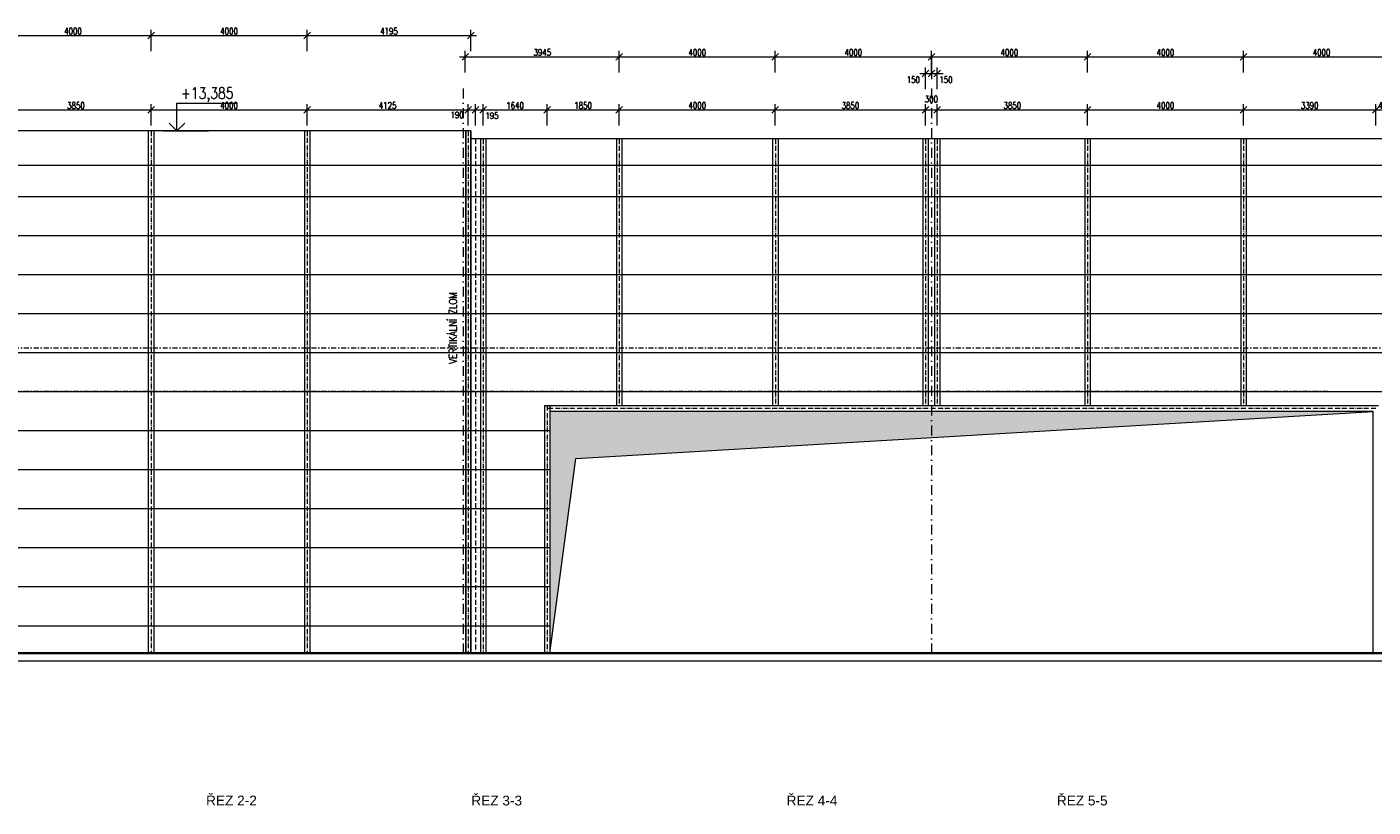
# Model space of a CAD drawing. Header units: millimetres. Extents: x -485339 to 350584, y -1189934 to 0.
# Tile 121 of 178: x 5523 to 40024, y -1168117 to -1148126. Entities that reach past the tile are written whole.
import ezdxf
from ezdxf.enums import TextEntityAlignment as Align

# ---------------------------------------------------------------- set-up
doc = ezdxf.new("R2010")
doc.units = ezdxf.units.MM
doc.header["$LTSCALE"] = 10
for name, pattern in [('ACAD_ISO10W100', [18.5, 12, -3, 0.5, -3]), ('DASHDOT', [25.4, 12.7, -6.35, 0, -6.35]), ('DASHED', [19.05, 12.7, -6.35])]:
    doc.linetypes.add(name, pattern=pattern)
doc.layers.get('Defpoints').update_dxf_attribs({"color": 201})
for name, color, linetype, lineweight in [('N_kóty', 10, 'Continuous', 18), ('N_popis_fasáda', 212, 'Continuous', 18), ('N_čáry_obv.plášt_obrys', 212, 'Continuous', 35), ('St_kóty_výškové', 132, 'Continuous', 18), ('St_popis', 250, 'Continuous', 18), ('St_čáry_obrys', 5, 'Continuous', 35), ('St_čáry_osy', 250, 'DASHDOT', 18), ('St_čáry_plné', 250, 'Continuous', 18), ('St_šrafy', 250, 'Continuous', 18)]:
    doc.layers.add(name, color=color, linetype=linetype, lineweight=lineweight)
doc.layers.add('N_profily', color=7, linetype='Continuous', lineweight=18, true_color=0x2424ff)
doc.layers.add('N_PROFILY_KOTY', color=7, linetype='Continuous', lineweight=18, true_color=0x2424ff)
doc.styles.add('Andy', font='arial.ttf')
doc.styles.add('ROMANS', font='romans.shx', dxfattribs={"width": 0.8})
doc.styles.get("Standard").update_dxf_attribs({"font": 'simplex.shx', "width": 0.8})
doc.dimstyles.new('stavebníM100', dxfattribs={"dimtxt": 165, "dimasz": 170, "dimexe": 150, "dimexo": 100, "dimgap": 30, "dimtad": 1, "dimdec": 0, "dimtxsty": 'Standard', "dimblk": 'OBLIQUE', "dimcen": -2.5, "dimdle": 150, "dimclrd": 256, "dimclre": 256, "dimclrt": 256, "dimadec": 4, "dimazin": 0, "dimtfac": 1, "dimtdec": 0, "dimtmove": 2, "dimatfit": 3, "dimldrblk": 'OBLIQUE', "dimfxl": 400, "dimfxlon": 1, "dimlwd": -1, "dimlwe": -1, "dimarcsym": 0})

# ---------------------------------------------------------------- blocks, each defined once
blk = doc.blocks.new('*U7323')
at = {"color": 0, "linetype": 'ByBlock', "lineweight": -2}
blk.add_line((3, 0), (-7, 0), dxfattribs=at)
for points in [[(0, 0), (0, 6.12), (0, 6.12), (-13, 6.12)], [(1.75, 1.75), (0, 0), (-1.75, 1.75)]]:
    blk.add_lwpolyline(points, dxfattribs=at)
at = {"color": 0, "linetype": 'ByBlock', "lineweight": -2, "style": 'ROMANS', "width": 0.8}
for tag, p in [('VYSKA', (-3.45, 9.63)), ('POPIS_001', (-12.5, 5.12))]:
    blk.add_attdef(tag, text='', height=2.5, dxfattribs=at).set_placement(p, align=Align.TOP_RIGHT)
blk = doc.blocks.new('_OBLIQUE')
at = {"color": 0, "linetype": 'ByBlock'}
blk.add_line((-0.5, -0.5), (0.5, 0.5), dxfattribs=at)
blk = doc.blocks.new('*D8047')
at = {"layer": 'Defpoints', "color": 0}
for p in [(8704, -1150253), (4854, -1150792), (8704, -1150792)]:
    blk.add_point(p, dxfattribs=at)
at = {"layer": 'N_PROFILY_KOTY'}
for p, q in [((4704, -1150253), (8854, -1150253)), ((4854, -1150653), (4854, -1150103)), ((8704, -1150653), (8704, -1150103))]:
    blk.add_line(p, q, dxfattribs=at)
at = {"layer": 'N_PROFILY_KOTY', "linetype": 'ByBlock', "xscale": 170, "yscale": 170, "zscale": 170, "rotation": 180}
blk.add_blockref('_OBLIQUE', (4854, -1150253), dxfattribs=at)
at = {"layer": 'N_PROFILY_KOTY', "linetype": 'ByBlock', "xscale": 170, "yscale": 170, "zscale": 170}
blk.add_blockref('_OBLIQUE', (8704, -1150253), dxfattribs=at)
at = {"layer": 'N_PROFILY_KOTY', "lineweight": 18, "insert": (6779, -1150140), "char_height": 165, "attachment_point": 5}
blk.add_mtext('3850', dxfattribs=at)
blk = doc.blocks.new('*D8048')
at = {"layer": 'Defpoints', "color": 0}
for p in [(12704, -1150253), (8704, -1150792), (12704, -1150792)]:
    blk.add_point(p, dxfattribs=at)
at = {"layer": 'N_PROFILY_KOTY'}
for p, q in [((8554, -1150253), (12854, -1150253)), ((8704, -1150653), (8704, -1150103)), ((12704, -1150653), (12704, -1150103))]:
    blk.add_line(p, q, dxfattribs=at)
at = {"layer": 'N_PROFILY_KOTY', "linetype": 'ByBlock', "xscale": 170, "yscale": 170, "zscale": 170, "rotation": 180}
blk.add_blockref('_OBLIQUE', (8704, -1150253), dxfattribs=at)
at = {"layer": 'N_PROFILY_KOTY', "linetype": 'ByBlock', "xscale": 170, "yscale": 170, "zscale": 170}
blk.add_blockref('_OBLIQUE', (12704, -1150253), dxfattribs=at)
at = {"layer": 'N_PROFILY_KOTY', "lineweight": 18, "insert": (10704, -1150140), "char_height": 165, "attachment_point": 5}
blk.add_mtext('4000', dxfattribs=at)
blk = doc.blocks.new('*D8049')
at = {"layer": 'Defpoints', "color": 0}
for p in [(16829, -1150253), (12704, -1150792), (16829, -1150792)]:
    blk.add_point(p, dxfattribs=at)
at = {"layer": 'N_PROFILY_KOTY'}
for p, q in [((12554, -1150253), (16979, -1150253)), ((12704, -1150653), (12704, -1150103)), ((16829, -1150653), (16829, -1150103))]:
    blk.add_line(p, q, dxfattribs=at)
at = {"layer": 'N_PROFILY_KOTY', "linetype": 'ByBlock', "xscale": 170, "yscale": 170, "zscale": 170, "rotation": 180}
blk.add_blockref('_OBLIQUE', (12704, -1150253), dxfattribs=at)
at = {"layer": 'N_PROFILY_KOTY', "linetype": 'ByBlock', "xscale": 170, "yscale": 170, "zscale": 170}
blk.add_blockref('_OBLIQUE', (16829, -1150253), dxfattribs=at)
at = {"layer": 'N_PROFILY_KOTY', "lineweight": 18, "insert": (14767, -1150140), "char_height": 165, "attachment_point": 5}
blk.add_mtext('4125', dxfattribs=at)
blk = doc.blocks.new('*D8050')
at = {"layer": 'Defpoints', "color": 0}
for p in [(17019, -1150253), (16829, -1150792), (17019, -1150997)]:
    blk.add_point(p, dxfattribs=at)
at = {"layer": 'N_PROFILY_KOTY'}
for p, q in [((16679, -1150253), (17169, -1150253)), ((16829, -1150653), (16829, -1150103)), ((17019, -1150653), (17019, -1150103))]:
    blk.add_line(p, q, dxfattribs=at)
at = {"layer": 'N_PROFILY_KOTY', "linetype": 'ByBlock', "xscale": 170, "yscale": 170, "zscale": 170, "rotation": 180}
blk.add_blockref('_OBLIQUE', (16829, -1150253), dxfattribs=at)
at = {"layer": 'N_PROFILY_KOTY', "linetype": 'ByBlock', "xscale": 170, "yscale": 170, "zscale": 170}
blk.add_blockref('_OBLIQUE', (17019, -1150253), dxfattribs=at)
at = {"layer": 'N_PROFILY_KOTY', "lineweight": 18, "insert": (16546, -1150380), "char_height": 165, "attachment_point": 5}
blk.add_mtext('190', dxfattribs=at)
blk = doc.blocks.new('*D8051')
at = {"layer": 'Defpoints', "color": 0}
for p in [(17214, -1150253), (17019, -1150997), (17214, -1150997)]:
    blk.add_point(p, dxfattribs=at)
at = {"layer": 'N_PROFILY_KOTY'}
for p, q in [((16869, -1150253), (17364, -1150253)), ((17019, -1150653), (17019, -1150103)), ((17214, -1150653), (17214, -1150103))]:
    blk.add_line(p, q, dxfattribs=at)
at = {"layer": 'N_PROFILY_KOTY', "linetype": 'ByBlock', "xscale": 170, "yscale": 170, "zscale": 170, "rotation": 180}
blk.add_blockref('_OBLIQUE', (17019, -1150253), dxfattribs=at)
at = {"layer": 'N_PROFILY_KOTY', "linetype": 'ByBlock', "xscale": 170, "yscale": 170, "zscale": 170}
blk.add_blockref('_OBLIQUE', (17214, -1150253), dxfattribs=at)
at = {"layer": 'N_PROFILY_KOTY', "lineweight": 18, "insert": (17442, -1150399), "char_height": 165, "attachment_point": 5}
blk.add_mtext('195', dxfattribs=at)
blk = doc.blocks.new('*D8052')
at = {"layer": 'Defpoints', "color": 0}
for p in [(18854, -1150253), (17214, -1150997), (18854, -1157837)]:
    blk.add_point(p, dxfattribs=at)
at = {"layer": 'N_PROFILY_KOTY'}
for p, q in [((17064, -1150253), (19004, -1150253)), ((17214, -1150653), (17214, -1150103)), ((18854, -1150653), (18854, -1150103))]:
    blk.add_line(p, q, dxfattribs=at)
at = {"layer": 'N_PROFILY_KOTY', "linetype": 'ByBlock', "xscale": 170, "yscale": 170, "zscale": 170, "rotation": 180}
blk.add_blockref('_OBLIQUE', (17214, -1150253), dxfattribs=at)
at = {"layer": 'N_PROFILY_KOTY', "linetype": 'ByBlock', "xscale": 170, "yscale": 170, "zscale": 170}
blk.add_blockref('_OBLIQUE', (18854, -1150253), dxfattribs=at)
at = {"layer": 'N_PROFILY_KOTY', "lineweight": 18, "insert": (18034, -1150140), "char_height": 165, "attachment_point": 5}
blk.add_mtext('1640', dxfattribs=at)
blk = doc.blocks.new('*D8053')
at = {"layer": 'Defpoints', "color": 0}
for p in [(20704, -1150253), (20704, -1150997), (18854, -1157837)]:
    blk.add_point(p, dxfattribs=at)
at = {"layer": 'N_PROFILY_KOTY'}
for p, q in [((18704, -1150253), (20854, -1150253)), ((18854, -1150653), (18854, -1150103)), ((20704, -1150653), (20704, -1150103))]:
    blk.add_line(p, q, dxfattribs=at)
at = {"layer": 'N_PROFILY_KOTY', "linetype": 'ByBlock', "xscale": 170, "yscale": 170, "zscale": 170, "rotation": 180}
blk.add_blockref('_OBLIQUE', (18854, -1150253), dxfattribs=at)
at = {"layer": 'N_PROFILY_KOTY', "linetype": 'ByBlock', "xscale": 170, "yscale": 170, "zscale": 170}
blk.add_blockref('_OBLIQUE', (20704, -1150253), dxfattribs=at)
at = {"layer": 'N_PROFILY_KOTY', "lineweight": 18, "insert": (19779, -1150140), "char_height": 165, "attachment_point": 5}
blk.add_mtext('1850', dxfattribs=at)
blk = doc.blocks.new('*D8054')
at = {"layer": 'Defpoints', "color": 0}
for p in [(24704, -1150253), (20704, -1150997), (24704, -1150997)]:
    blk.add_point(p, dxfattribs=at)
at = {"layer": 'N_PROFILY_KOTY'}
for p, q in [((20554, -1150253), (24854, -1150253)), ((20704, -1150653), (20704, -1150103)), ((24704, -1150653), (24704, -1150103))]:
    blk.add_line(p, q, dxfattribs=at)
at = {"layer": 'N_PROFILY_KOTY', "linetype": 'ByBlock', "xscale": 170, "yscale": 170, "zscale": 170, "rotation": 180}
blk.add_blockref('_OBLIQUE', (20704, -1150253), dxfattribs=at)
at = {"layer": 'N_PROFILY_KOTY', "linetype": 'ByBlock', "xscale": 170, "yscale": 170, "zscale": 170}
blk.add_blockref('_OBLIQUE', (24704, -1150253), dxfattribs=at)
at = {"layer": 'N_PROFILY_KOTY', "lineweight": 18, "insert": (22704, -1150140), "char_height": 165, "attachment_point": 5}
blk.add_mtext('4000', dxfattribs=at)
blk = doc.blocks.new('*D8055')
at = {"layer": 'Defpoints', "color": 0}
for p in [(28554, -1150253), (24704, -1150997), (28554, -1150997)]:
    blk.add_point(p, dxfattribs=at)
at = {"layer": 'N_PROFILY_KOTY'}
for p, q in [((24554, -1150253), (28704, -1150253)), ((24704, -1150653), (24704, -1150103)), ((28554, -1150653), (28554, -1150103))]:
    blk.add_line(p, q, dxfattribs=at)
at = {"layer": 'N_PROFILY_KOTY', "linetype": 'ByBlock', "xscale": 170, "yscale": 170, "zscale": 170, "rotation": 180}
blk.add_blockref('_OBLIQUE', (24704, -1150253), dxfattribs=at)
at = {"layer": 'N_PROFILY_KOTY', "linetype": 'ByBlock', "xscale": 170, "yscale": 170, "zscale": 170}
blk.add_blockref('_OBLIQUE', (28554, -1150253), dxfattribs=at)
at = {"layer": 'N_PROFILY_KOTY', "lineweight": 18, "insert": (26629, -1150140), "char_height": 165, "attachment_point": 5}
blk.add_mtext('3850', dxfattribs=at)
blk = doc.blocks.new('*D8056')
at = {"layer": 'Defpoints', "color": 0}
for p in [(28854, -1150253), (28554, -1150997), (28854, -1150997)]:
    blk.add_point(p, dxfattribs=at)
at = {"layer": 'N_PROFILY_KOTY'}
for p, q in [((28404, -1150253), (29004, -1150253)), ((28554, -1150653), (28554, -1150103)), ((28854, -1150653), (28854, -1150103))]:
    blk.add_line(p, q, dxfattribs=at)
at = {"layer": 'N_PROFILY_KOTY', "linetype": 'ByBlock', "xscale": 170, "yscale": 170, "zscale": 170, "rotation": 180}
blk.add_blockref('_OBLIQUE', (28554, -1150253), dxfattribs=at)
at = {"layer": 'N_PROFILY_KOTY', "linetype": 'ByBlock', "xscale": 170, "yscale": 170, "zscale": 170}
blk.add_blockref('_OBLIQUE', (28854, -1150253), dxfattribs=at)
at = {"layer": 'N_PROFILY_KOTY', "lineweight": 18, "insert": (28704, -1149975), "char_height": 165, "attachment_point": 5}
blk.add_mtext('300', dxfattribs=at)
blk = doc.blocks.new('*D8057')
at = {"layer": 'Defpoints', "color": 0}
for p in [(32704, -1150253), (28854, -1150997), (32704, -1150997)]:
    blk.add_point(p, dxfattribs=at)
at = {"layer": 'N_PROFILY_KOTY'}
for p, q in [((28704, -1150253), (32854, -1150253)), ((28854, -1150653), (28854, -1150103)), ((32704, -1150653), (32704, -1150103))]:
    blk.add_line(p, q, dxfattribs=at)
at = {"layer": 'N_PROFILY_KOTY', "linetype": 'ByBlock', "xscale": 170, "yscale": 170, "zscale": 170, "rotation": 180}
blk.add_blockref('_OBLIQUE', (28854, -1150253), dxfattribs=at)
at = {"layer": 'N_PROFILY_KOTY', "linetype": 'ByBlock', "xscale": 170, "yscale": 170, "zscale": 170}
blk.add_blockref('_OBLIQUE', (32704, -1150253), dxfattribs=at)
at = {"layer": 'N_PROFILY_KOTY', "lineweight": 18, "insert": (30779, -1150140), "char_height": 165, "attachment_point": 5}
blk.add_mtext('3850', dxfattribs=at)
blk = doc.blocks.new('*D8058')
at = {"layer": 'Defpoints', "color": 0}
for p in [(36704, -1150253), (32704, -1150997), (36704, -1150997)]:
    blk.add_point(p, dxfattribs=at)
at = {"layer": 'N_PROFILY_KOTY'}
for p, q in [((32554, -1150253), (36854, -1150253)), ((32704, -1150653), (32704, -1150103)), ((36704, -1150653), (36704, -1150103))]:
    blk.add_line(p, q, dxfattribs=at)
at = {"layer": 'N_PROFILY_KOTY', "linetype": 'ByBlock', "xscale": 170, "yscale": 170, "zscale": 170, "rotation": 180}
blk.add_blockref('_OBLIQUE', (32704, -1150253), dxfattribs=at)
at = {"layer": 'N_PROFILY_KOTY', "linetype": 'ByBlock', "xscale": 170, "yscale": 170, "zscale": 170}
blk.add_blockref('_OBLIQUE', (36704, -1150253), dxfattribs=at)
at = {"layer": 'N_PROFILY_KOTY', "lineweight": 18, "insert": (34704, -1150140), "char_height": 165, "attachment_point": 5}
blk.add_mtext('4000', dxfattribs=at)
blk = doc.blocks.new('*D8059')
at = {"layer": 'Defpoints', "color": 0}
for p in [(40094, -1150253), (36704, -1150997), (40094, -1157837)]:
    blk.add_point(p, dxfattribs=at)
at = {"layer": 'N_PROFILY_KOTY'}
for p, q in [((36554, -1150253), (40244, -1150253)), ((36704, -1150653), (36704, -1150103)), ((40094, -1150653), (40094, -1150103))]:
    blk.add_line(p, q, dxfattribs=at)
at = {"layer": 'N_PROFILY_KOTY', "linetype": 'ByBlock', "xscale": 170, "yscale": 170, "zscale": 170, "rotation": 180}
blk.add_blockref('_OBLIQUE', (36704, -1150253), dxfattribs=at)
at = {"layer": 'N_PROFILY_KOTY', "linetype": 'ByBlock', "xscale": 170, "yscale": 170, "zscale": 170}
blk.add_blockref('_OBLIQUE', (40094, -1150253), dxfattribs=at)
at = {"layer": 'N_PROFILY_KOTY', "lineweight": 18, "insert": (38399, -1150140), "char_height": 165, "attachment_point": 5}
blk.add_mtext('3390', dxfattribs=at)
blk = doc.blocks.new('*D8060')
at = {"layer": 'Defpoints', "color": 0}
for p in [(40554, -1150253), (40554, -1150997), (40094, -1157837)]:
    blk.add_point(p, dxfattribs=at)
at = {"layer": 'N_PROFILY_KOTY'}
for p, q in [((39944, -1150253), (40704, -1150253)), ((40094, -1150653), (40094, -1150103)), ((40554, -1150653), (40554, -1150103))]:
    blk.add_line(p, q, dxfattribs=at)
at = {"layer": 'N_PROFILY_KOTY', "linetype": 'ByBlock', "xscale": 170, "yscale": 170, "zscale": 170, "rotation": 180}
blk.add_blockref('_OBLIQUE', (40094, -1150253), dxfattribs=at)
at = {"layer": 'N_PROFILY_KOTY', "linetype": 'ByBlock', "xscale": 170, "yscale": 170, "zscale": 170}
blk.add_blockref('_OBLIQUE', (40554, -1150253), dxfattribs=at)
at = {"layer": 'N_PROFILY_KOTY', "lineweight": 18, "insert": (40324, -1150140), "char_height": 165, "attachment_point": 5}
blk.add_mtext('460', dxfattribs=at)
blk = doc.blocks.new('*D8084')
at = {"layer": 'Defpoints', "color": 0}
for p in [(28704, -1148767), (28704, -1149317), (28554, -1149857)]:
    blk.add_point(p, dxfattribs=at)
at = {"layer": 'N_PROFILY_KOTY'}
for p, q in [((28554, -1149717), (28554, -1149167)), ((28704, -1148917), (28704, -1149467)), ((28404, -1149317), (28854, -1149317))]:
    blk.add_line(p, q, dxfattribs=at)
at = {"layer": 'N_PROFILY_KOTY', "linetype": 'ByBlock', "xscale": 170, "yscale": 170, "zscale": 170, "rotation": 180}
blk.add_blockref('_OBLIQUE', (28554, -1149317), dxfattribs=at)
at = {"layer": 'N_PROFILY_KOTY', "linetype": 'ByBlock', "xscale": 170, "yscale": 170, "zscale": 170}
blk.add_blockref('_OBLIQUE', (28704, -1149317), dxfattribs=at)
at = {"layer": 'N_PROFILY_KOTY', "lineweight": 18, "insert": (28242, -1149479), "char_height": 165, "attachment_point": 5}
blk.add_mtext('150', dxfattribs=at)
blk = doc.blocks.new('*D8085')
at = {"layer": 'Defpoints', "color": 0}
for p in [(28704, -1148767), (28854, -1149317), (28854, -1149857)]:
    blk.add_point(p, dxfattribs=at)
at = {"layer": 'N_PROFILY_KOTY'}
for p, q in [((28704, -1148917), (28704, -1149467)), ((28854, -1149717), (28854, -1149167)), ((28554, -1149317), (29004, -1149317))]:
    blk.add_line(p, q, dxfattribs=at)
at = {"layer": 'N_PROFILY_KOTY', "linetype": 'ByBlock', "xscale": 170, "yscale": 170, "zscale": 170, "rotation": 180}
blk.add_blockref('_OBLIQUE', (28704, -1149317), dxfattribs=at)
at = {"layer": 'N_PROFILY_KOTY', "linetype": 'ByBlock', "xscale": 170, "yscale": 170, "zscale": 170}
blk.add_blockref('_OBLIQUE', (28854, -1149317), dxfattribs=at)
at = {"layer": 'N_PROFILY_KOTY', "lineweight": 18, "insert": (29078, -1149479), "char_height": 165, "attachment_point": 5}
blk.add_mtext('150', dxfattribs=at)
blk = doc.blocks.new('*D8105')
at = {"layer": 'Defpoints', "color": 0}
for p in [(8704, -1148346), (8704, -1150378), (4704, -1150792)]:
    blk.add_point(p, dxfattribs=at)
at = {"layer": 'N_kóty'}
for p, q in [((4704, -1148746), (4704, -1148196)), ((8704, -1148746), (8704, -1148196)), ((4554, -1148346), (8854, -1148346))]:
    blk.add_line(p, q, dxfattribs=at)
at = {"layer": 'N_kóty', "linetype": 'ByBlock', "xscale": 170, "yscale": 170, "zscale": 170, "rotation": 180}
blk.add_blockref('_OBLIQUE', (4704, -1148346), dxfattribs=at)
at = {"layer": 'N_kóty', "linetype": 'ByBlock', "xscale": 170, "yscale": 170, "zscale": 170}
blk.add_blockref('_OBLIQUE', (8704, -1148346), dxfattribs=at)
at = {"layer": 'N_kóty', "lineweight": 18, "insert": (6704, -1148234), "char_height": 165, "attachment_point": 5}
blk.add_mtext('4000', dxfattribs=at)
blk = doc.blocks.new('*D8106')
at = {"layer": 'Defpoints', "color": 0}
for p in [(12704, -1148346), (8704, -1150378), (12704, -1150378)]:
    blk.add_point(p, dxfattribs=at)
at = {"layer": 'N_kóty'}
for p, q in [((8704, -1148746), (8704, -1148196)), ((12704, -1148746), (12704, -1148196)), ((8554, -1148346), (12854, -1148346))]:
    blk.add_line(p, q, dxfattribs=at)
at = {"layer": 'N_kóty', "linetype": 'ByBlock', "xscale": 170, "yscale": 170, "zscale": 170, "rotation": 180}
blk.add_blockref('_OBLIQUE', (8704, -1148346), dxfattribs=at)
at = {"layer": 'N_kóty', "linetype": 'ByBlock', "xscale": 170, "yscale": 170, "zscale": 170}
blk.add_blockref('_OBLIQUE', (12704, -1148346), dxfattribs=at)
at = {"layer": 'N_kóty', "lineweight": 18, "insert": (10704, -1148234), "char_height": 165, "attachment_point": 5}
blk.add_mtext('4000', dxfattribs=at)
blk = doc.blocks.new('*D8107')
at = {"layer": 'Defpoints', "color": 0}
for p in [(16899, -1148346), (12704, -1150378), (16899, -1150792)]:
    blk.add_point(p, dxfattribs=at)
at = {"layer": 'N_kóty'}
for p, q in [((12704, -1148746), (12704, -1148196)), ((16899, -1148746), (16899, -1148196)), ((12554, -1148346), (17049, -1148346))]:
    blk.add_line(p, q, dxfattribs=at)
at = {"layer": 'N_kóty', "linetype": 'ByBlock', "xscale": 170, "yscale": 170, "zscale": 170, "rotation": 180}
blk.add_blockref('_OBLIQUE', (12704, -1148346), dxfattribs=at)
at = {"layer": 'N_kóty', "linetype": 'ByBlock', "xscale": 170, "yscale": 170, "zscale": 170}
blk.add_blockref('_OBLIQUE', (16899, -1148346), dxfattribs=at)
at = {"layer": 'N_kóty', "lineweight": 18, "insert": (14802, -1148234), "char_height": 165, "attachment_point": 5}
blk.add_mtext('4195', dxfattribs=at)
blk = doc.blocks.new('*D8108')
at = {"layer": 'Defpoints', "color": 0}
for p in [(20704, -1148891), (16759, -1150792), (20704, -1150997)]:
    blk.add_point(p, dxfattribs=at)
at = {"layer": 'N_kóty'}
for p, q in [((16609, -1148891), (20854, -1148891)), ((16759, -1149291), (16759, -1148741)), ((20704, -1149291), (20704, -1148741))]:
    blk.add_line(p, q, dxfattribs=at)
at = {"layer": 'N_kóty', "linetype": 'ByBlock', "xscale": 170, "yscale": 170, "zscale": 170, "rotation": 180}
blk.add_blockref('_OBLIQUE', (16759, -1148891), dxfattribs=at)
at = {"layer": 'N_kóty', "linetype": 'ByBlock', "xscale": 170, "yscale": 170, "zscale": 170}
blk.add_blockref('_OBLIQUE', (20704, -1148891), dxfattribs=at)
at = {"layer": 'N_kóty', "lineweight": 18, "insert": (18732, -1148779), "char_height": 165, "attachment_point": 5}
blk.add_mtext('3945', dxfattribs=at)
blk = doc.blocks.new('*D8109')
at = {"layer": 'Defpoints', "color": 0}
for p in [(24704, -1148891), (20704, -1150997), (24704, -1150997)]:
    blk.add_point(p, dxfattribs=at)
at = {"layer": 'N_kóty'}
for p, q in [((20554, -1148891), (24854, -1148891)), ((20704, -1149291), (20704, -1148741)), ((24704, -1149291), (24704, -1148741))]:
    blk.add_line(p, q, dxfattribs=at)
at = {"layer": 'N_kóty', "linetype": 'ByBlock', "xscale": 170, "yscale": 170, "zscale": 170, "rotation": 180}
blk.add_blockref('_OBLIQUE', (20704, -1148891), dxfattribs=at)
at = {"layer": 'N_kóty', "linetype": 'ByBlock', "xscale": 170, "yscale": 170, "zscale": 170}
blk.add_blockref('_OBLIQUE', (24704, -1148891), dxfattribs=at)
at = {"layer": 'N_kóty', "lineweight": 18, "insert": (22704, -1148779), "char_height": 165, "attachment_point": 5}
blk.add_mtext('4000', dxfattribs=at)
blk = doc.blocks.new('*D8110')
at = {"layer": 'Defpoints', "color": 0}
for p in [(28704, -1148891), (24704, -1150997), (28704, -1150997)]:
    blk.add_point(p, dxfattribs=at)
at = {"layer": 'N_kóty'}
for p, q in [((24554, -1148891), (28854, -1148891)), ((24704, -1149291), (24704, -1148741)), ((28704, -1149291), (28704, -1148741))]:
    blk.add_line(p, q, dxfattribs=at)
at = {"layer": 'N_kóty', "linetype": 'ByBlock', "xscale": 170, "yscale": 170, "zscale": 170, "rotation": 180}
blk.add_blockref('_OBLIQUE', (24704, -1148891), dxfattribs=at)
at = {"layer": 'N_kóty', "linetype": 'ByBlock', "xscale": 170, "yscale": 170, "zscale": 170}
blk.add_blockref('_OBLIQUE', (28704, -1148891), dxfattribs=at)
at = {"layer": 'N_kóty', "lineweight": 18, "insert": (26704, -1148779), "char_height": 165, "attachment_point": 5}
blk.add_mtext('4000', dxfattribs=at)
blk = doc.blocks.new('*D8111')
at = {"layer": 'Defpoints', "color": 0}
for p in [(32704, -1148891), (28704, -1150997), (32704, -1150997)]:
    blk.add_point(p, dxfattribs=at)
at = {"layer": 'N_kóty'}
for p, q in [((28554, -1148891), (32854, -1148891)), ((28704, -1149291), (28704, -1148741)), ((32704, -1149291), (32704, -1148741))]:
    blk.add_line(p, q, dxfattribs=at)
at = {"layer": 'N_kóty', "linetype": 'ByBlock', "xscale": 170, "yscale": 170, "zscale": 170, "rotation": 180}
blk.add_blockref('_OBLIQUE', (28704, -1148891), dxfattribs=at)
at = {"layer": 'N_kóty', "linetype": 'ByBlock', "xscale": 170, "yscale": 170, "zscale": 170}
blk.add_blockref('_OBLIQUE', (32704, -1148891), dxfattribs=at)
at = {"layer": 'N_kóty', "lineweight": 18, "insert": (30704, -1148779), "char_height": 165, "attachment_point": 5}
blk.add_mtext('4000', dxfattribs=at)
blk = doc.blocks.new('*D8112')
at = {"layer": 'Defpoints', "color": 0}
for p in [(36704, -1148891), (32704, -1150997), (36704, -1150997)]:
    blk.add_point(p, dxfattribs=at)
at = {"layer": 'N_kóty'}
for p, q in [((32554, -1148891), (36854, -1148891)), ((32704, -1149291), (32704, -1148741)), ((36704, -1149291), (36704, -1148741))]:
    blk.add_line(p, q, dxfattribs=at)
at = {"layer": 'N_kóty', "linetype": 'ByBlock', "xscale": 170, "yscale": 170, "zscale": 170, "rotation": 180}
blk.add_blockref('_OBLIQUE', (32704, -1148891), dxfattribs=at)
at = {"layer": 'N_kóty', "linetype": 'ByBlock', "xscale": 170, "yscale": 170, "zscale": 170}
blk.add_blockref('_OBLIQUE', (36704, -1148891), dxfattribs=at)
at = {"layer": 'N_kóty', "lineweight": 18, "insert": (34704, -1148779), "char_height": 165, "attachment_point": 5}
blk.add_mtext('4000', dxfattribs=at)
blk = doc.blocks.new('*D8113')
at = {"layer": 'Defpoints', "color": 0}
for p in [(40704, -1148891), (36704, -1150997), (40704, -1150997)]:
    blk.add_point(p, dxfattribs=at)
at = {"layer": 'N_kóty'}
for p, q in [((36554, -1148891), (40854, -1148891)), ((36704, -1149291), (36704, -1148741)), ((40704, -1149291), (40704, -1148741))]:
    blk.add_line(p, q, dxfattribs=at)
at = {"layer": 'N_kóty', "linetype": 'ByBlock', "xscale": 170, "yscale": 170, "zscale": 170, "rotation": 180}
blk.add_blockref('_OBLIQUE', (36704, -1148891), dxfattribs=at)
at = {"layer": 'N_kóty', "linetype": 'ByBlock', "xscale": 170, "yscale": 170, "zscale": 170}
blk.add_blockref('_OBLIQUE', (40704, -1148891), dxfattribs=at)
at = {"layer": 'N_kóty', "lineweight": 18, "insert": (38704, -1148779), "char_height": 165, "attachment_point": 5}
blk.add_mtext('4000', dxfattribs=at)

msp = doc.modelspace()

# ---------------------------------------------------------------- hatches: boundary and pattern name
at = {"layer": 'St_šrafy', "lineweight": 18}
h = msp.add_hatch(color=253, dxfattribs=at)
h.dxf.hatch_style = 1
h.paths.add_polyline_path([(18924.5, -1164177.3), (19594.1, -1159184.9), (40024.5, -1157977.3), (18924.5, -1157977.3)])

# ---------------------------------------------------------------- linework, layer by layer
at = {"layer": 'N_profily', "lineweight": 18}
for points in [[(8634.5, -1150792.3), (8634.5, -1164177.3)], [(8774.5, -1150792.3), (8774.5, -1164177.3)], [(12634.5, -1150792.3), (12634.5, -1164177.3)], [(12774.5, -1150792.3), (12774.5, -1164177.3)], [(16759.5, -1150792.3), (16759.5, -1164177.3)], [(16768, -1150792.3), (16768, -1164177.3)], [(16891, -1150792.3), (16891, -1164177.3)], [(16899.5, -1150792.3), (16899.5, -1164177.3)], [(17144.5, -1150997.3), (17144.5, -1164177.3)], [(17284.5, -1150997.3), (17284.5, -1164177.3)], [(20634.2, -1150997.3), (20634.2, -1157837.3)], [(20774.2, -1150997.3), (20774.2, -1157837.3)], [(24634.5, -1150997.3), (24634.5, -1157837.3)], [(24774.5, -1150997.3), (24774.5, -1157837.3)], [(28484.5, -1150997.3), (28484.5, -1157837.3)], [(28624.5, -1150997.3), (28624.5, -1157837.3)], [(28784.5, -1150997.3), (28784.5, -1157837.3)], [(28924.5, -1150997.3), (28924.5, -1157837.3)], [(32634.5, -1150997.3), (32634.5, -1157837.3)], [(32774.5, -1150997.3), (32774.5, -1157837.3)], [(36634.5, -1150997.3), (36634.5, -1157837.3)], [(36774.5, -1150997.3), (36774.5, -1157837.3)], [(18784.5, -1157837.3), (18784.5, -1164177.3)], [(40164.5, -1157837.3), (18784.5, -1157837.3)], [(18924.5, -1157837.3), (18924.5, -1164177.3)], [(40024.5, -1157977.3), (18924.5, -1157977.3)]]:
    msp.add_lwpolyline(points, dxfattribs=at)
at = {"layer": 'N_profily', "linetype": 'ACAD_ISO10W100', "lineweight": 18}
for points in [[(8704.5, -1150792.3), (8704.5, -1164177.3)], [(12704.5, -1150792.3), (12704.5, -1164177.3)], [(16829.5, -1150792.3), (16829.5, -1164177.3)], [(17214.5, -1150997.3), (17214.5, -1164177.3)], [(20704.2, -1150997.3), (20704.2, -1157837.3)], [(24704.5, -1150997.3), (24704.5, -1157837.3)], [(28554.5, -1150997.3), (28554.5, -1157837.3)], [(28854.5, -1150997.3), (28854.5, -1157837.3)], [(32704.5, -1150997.3), (32704.5, -1157837.3)], [(36704.5, -1150997.3), (36704.5, -1157837.3)], [(18854.5, -1157837.3), (18854.5, -1164177.3)], [(40094.5, -1157907.3), (18854.5, -1157907.3)]]:
    msp.add_lwpolyline(points, dxfattribs=at)
at = {"layer": 'N_čáry_obv.plášt_obrys', "lineweight": 18}
for points in [[(16899.5, -1150792.3), (1513.7, -1150792.3)], [(16899.5, -1150792.3), (16899.5, -1164177.3)], [(82619.5, -1150997.3), (16899.5, -1150997.3)], [(98063.4, -1151677.3), (1634.4, -1151677.3)], [(98063.5, -1152477.3), (1634.4, -1152477.3)], [(98063.6, -1153477.3), (1634.3, -1153477.3)], [(98063.7, -1154477.3), (1634.2, -1154477.3)], [(98063.8, -1155477.3), (1634.1, -1155477.3)], [(98063.8, -1156477.3), (1634, -1156477.3)], [(98063.9, -1157477.3), (1634, -1157477.3)], [(40024.5, -1164177.3), (40024.5, -1157977.3), (18924.5, -1157977.3), (18924.5, -1164177.3)], [(18924.5, -1158477.3), (1633.9, -1158477.3)], [(18924.5, -1159477.3), (1633.8, -1159477.3)], [(18924.5, -1160477.3), (1633.7, -1160477.3)], [(18924.5, -1161477.3), (1633.6, -1161477.3)], [(18924.5, -1162477.3), (1633.6, -1162477.3)], [(18924.5, -1163477.3), (1843.7, -1163477.3)]]:
    msp.add_lwpolyline(points, dxfattribs=at)
at = {"layer": 'N_čáry_obv.plášt_obrys', "linetype": 'DASHED', "lineweight": 18}
msp.add_lwpolyline([(17019.5, -1150997.3), (17019.5, -1164177.3)], dxfattribs=at)
at = {"layer": 'N_čáry_obv.plášt_obrys', "lineweight": 18}
msp.add_lwpolyline([(18924.5, -1164177.3), (19594.1, -1159184.9), (40024.5, -1157977.3), (18924.5, -1157977.3)], close=True, dxfattribs=at)
at = {"layer": 'St_čáry_obrys'}
msp.add_lwpolyline([(97854.2, -1164177.3), (1843.7, -1164177.3)], dxfattribs=at)
at = {"layer": 'St_čáry_osy', "lineweight": 18, "ltscale": 2}
for points in [[(16704.5, -1149702.5), (16704.5, -1164177.3)], [(28704.5, -1149702.5), (28704.5, -1164177.3)]]:
    msp.add_lwpolyline(points, dxfattribs=at)
at = {"layer": 'St_čáry_osy', "lineweight": 18}
for points in [[(1634, -1156351), (97854.2, -1156355.7)], [(1634, -1157462), (97854.2, -1157466.7)]]:
    msp.add_lwpolyline(points, dxfattribs=at)
at = {"layer": 'St_čáry_plné'}
msp.add_lwpolyline([(97854.2, -1164377.3), (1843.7, -1164377.3)], dxfattribs=at)

# ---------------------------------------------------------------- block references
at = {"layer": 'St_kóty_výškové'}
ref = msp.add_blockref('*U7323', (9369.1, -1150792.3), dxfattribs=dict(at, xscale=-115.8301158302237, yscale=115.8301158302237, zscale=115.8301158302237))
ref.add_attrib('VYSKA', '+13,385', dxfattribs={"layer": '0', "color": 0, "linetype": 'ByBlock', "lineweight": -2, "height": 289.58, "style": 'ROMANS', "width": 0.8}).set_placement((10816.9, -1149677.4), align=Align.TOP_RIGHT)

# ---------------------------------------------------------------- texts
at = {"layer": 'N_popis_fasáda', "lineweight": 18, "width": 0.8}
msp.add_text('VERTIKÁLNÍ ZLOM', height=200, rotation=90, dxfattribs=at).set_placement((16541.9, -1156753.8))
at = {"layer": 'St_popis', "style": 'Andy'}
for s, p in [('ŘEZ 2-2', (10115.2, -1168073.5)), ('ŘEZ 3-3', (16913.1, -1168076.4)), ('ŘEZ 4-4', (24994.9, -1168075.5)), ('ŘEZ 5-5', (31920.4, -1168075.5))]:
    msp.add_text(s, height=250, dxfattribs=at).set_placement(p)

# ---------------------------------------------------------------- dimensions: what is measured, and where the dimension line sits
at = {"layer": 'N_kóty', "lineweight": 18}
for base, p1, p2, picture, middle in [((8704.5, -1148346.5), (4704.5, -1150792.3), (8704.5, -1150378), '*D8105', (6704.5, -1148234)), ((12704.5, -1148346.5), (8704.5, -1150378), (12704.5, -1150378), '*D8106', (10704.5, -1148234)), ((16899.5, -1148346.5), (12704.5, -1150378), (16899.5, -1150792.3), '*D8107', (14802, -1148234)), ((20704.2, -1148891.1), (16759.5, -1150792.3), (20704.2, -1150997.3), '*D8108', (18731.9, -1148778.6)), ((24704.5, -1148891.1), (20704.2, -1150997.3), (24704.5, -1150997.3), '*D8109', (22704.4, -1148778.6)), ((28704.5, -1148891.1), (24704.5, -1150997.3), (28704.5, -1150997.3), '*D8110', (26704.5, -1148778.6)), ((32704.5, -1148891.1), (28704.5, -1150997.3), (32704.5, -1150997.3), '*D8111', (30704.5, -1148778.6)), ((36704.5, -1148891.1), (32704.5, -1150997.3), (36704.5, -1150997.3), '*D8112', (34704.5, -1148778.6)), ((40704.5, -1148891.1), (36704.5, -1150997.3), (40704.5, -1150997.3), '*D8113', (38704.5, -1148778.6))]:
    dim = msp.add_linear_dim(base=base, p1=p1, p2=p2, dimstyle='stavebníM100', dxfattribs=at)
    dim.commit()
    dim.dimension.update_dxf_attribs({"geometry": picture, "text_midpoint": middle})
at = {"layer": 'N_PROFILY_KOTY', "lineweight": 18}
for base, p1, p2, picture, middle in [((28704.5, -1149317.5), (28554.5, -1149856.8), (28704.5, -1148767), '*D8084', (28242.1, -1149478.6)), ((28854.5, -1149317.5), (28704.5, -1148767), (28854.5, -1149856.8), '*D8085', (29077.5, -1149478.6))]:
    dim = msp.add_linear_dim(base=base, p1=p1, p2=p2, dimstyle='stavebníM100', override={"dimtxsty": 'Standard', "dimldrblk": 'OBLIQUE'}, dxfattribs=at)
    dim.commit()
    dim.dimension.update_dxf_attribs({"geometry": picture, "text_midpoint": middle, "dimtype": 160})
for base, p1, p2, picture, middle in [((28854.5, -1150253), (28554.5, -1150997.3), (28854.5, -1150997.3), '*D8056', (28704.5, -1149975.5)), ((8704.5, -1150253), (4854.5, -1150792.3), (8704.5, -1150792.3), '*D8047', (6779.5, -1150140.5)), ((12704.5, -1150253), (8704.5, -1150792.3), (12704.5, -1150792.3), '*D8048', (10704.5, -1150140.5)), ((16829.5, -1150253), (12704.5, -1150792.3), (16829.5, -1150792.3), '*D8049', (14767, -1150140.5)), ((18854.5, -1150253), (17214.5, -1150997.3), (18854.5, -1157837.3), '*D8052', (18034.5, -1150140.5)), ((20704.2, -1150253), (18854.5, -1157837.3), (20704.2, -1150997.3), '*D8053', (19779.4, -1150140.5)), ((24704.5, -1150253), (20704.2, -1150997.3), (24704.5, -1150997.3), '*D8054', (22704.4, -1150140.5)), ((28554.5, -1150253), (24704.5, -1150997.3), (28554.5, -1150997.3), '*D8055', (26629.5, -1150140.5)), ((32704.5, -1150253), (28854.5, -1150997.3), (32704.5, -1150997.3), '*D8057', (30779.5, -1150140.5)), ((36704.5, -1150253), (32704.5, -1150997.3), (36704.5, -1150997.3), '*D8058', (34704.5, -1150140.5)), ((40094.5, -1150253), (36704.5, -1150997.3), (40094.5, -1157837.3), '*D8059', (38399.5, -1150140.5)), ((40554.5, -1150253), (40094.5, -1157837.3), (40554.5, -1150997.3), '*D8060', (40324.5, -1150140.5))]:
    dim = msp.add_linear_dim(base=base, p1=p1, p2=p2, dimstyle='stavebníM100', dxfattribs=at)
    dim.commit()
    dim.dimension.update_dxf_attribs({"geometry": picture, "text_midpoint": middle})
for base, p1, p2, picture, middle in [((17019.5, -1150253), (16829.5, -1150792.3), (17019.5, -1150997.3), '*D8050', (16546.5, -1150380)), ((17214.5, -1150253), (17019.5, -1150997.3), (17214.5, -1150997.3), '*D8051', (17442, -1150399))]:
    dim = msp.add_linear_dim(base=base, p1=p1, p2=p2, dimstyle='stavebníM100', dxfattribs=at)
    dim.commit()
    dim.dimension.update_dxf_attribs({"geometry": picture, "text_midpoint": middle, "dimtype": 160})

doc.saveas('drawing.dxf')
